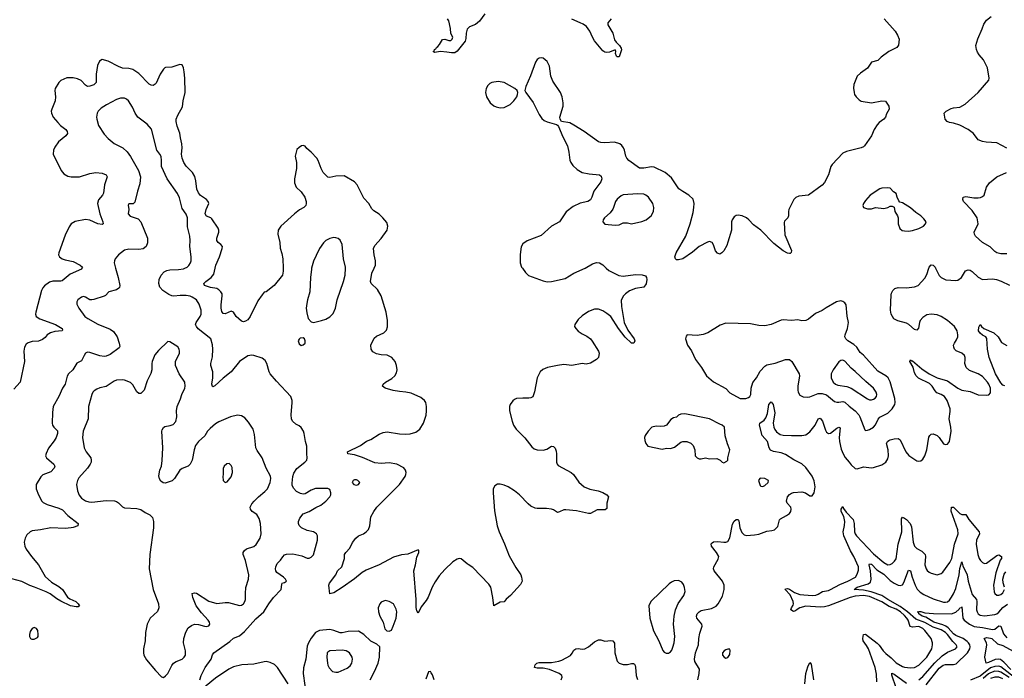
# Model space of a CAD drawing. Header units: inches. Extents: x 1771504 to 1971212, y 471788 to 643615.
# Tile 187 of 256: x 1825628 to 1835224, y 586003 to 592420. Entities that reach past the tile are written whole.
import ezdxf

# ---------------------------------------------------------------- set-up
doc = ezdxf.new("R2010")
doc.units = ezdxf.units.IN
doc.header["$MEASUREMENT"] = 0
for name, color, linetype in [('B8528', 7, 'Continuous'), ('B8529', 7, 'Continuous'), ('B8538', 7, 'Continuous'), ('B8539', 7, 'Continuous')]:
    doc.layers.add(name, color=color, linetype=linetype)

msp = doc.modelspace()

# ---------------------------------------------------------------- linework, layer by layer
at = {"layer": 'B8528', "color": 5}
for points, elevation in [([(1826562.8, 590000), (1826589.1, 589910), (1826603.7, 589830), (1826600.4, 589810), (1826595.3, 589804.7), (1826570, 589789.7), (1826498, 589770), (1826465.5, 589734.5), (1826452.5, 589727.5), (1826350, 589694), (1826330, 589689.6), (1826311.9, 589691.9), (1826270, 589718), (1826250, 589723.7), (1826230, 589718), (1826194.8, 589690), (1826184.9, 589670), (1826184.9, 589650), (1826204.9, 589610), (1826264, 589530), (1826290.6, 589510), (1826390, 589454), (1826510, 589405.3), (1826541.2, 589381.2), (1826578.3, 589330), (1826598.7, 589270), (1826603.4, 589236.6), (1826596.7, 589223.3), (1826510, 589158), (1826470, 589142.4), (1826450, 589139.9), (1826410, 589144.7), (1826310, 589177.3), (1826290, 589179.8), (1826270, 589169.6), (1826254.6, 589150), (1826230, 589095.1), (1826186, 589074), (1826146.7, 589010), (1826102, 588970), (1826091.3, 588948.7), (1826070.4, 588870), (1826045.5, 588830), (1826010, 588749.3), (1825954.4, 588650), (1825946.9, 588593.1), (1825943.1, 588490), (1825948.2, 588470), (1825960.5, 588450), (1825995.6, 588415.6), (1825996.4, 588390), (1825984.4, 588350), (1825964.4, 588315.6), (1825910, 588245.2), (1825885.4, 588194.6), (1825880.4, 588170), (1825890.4, 588150), (1825961.1, 588090), (1825968.9, 588070), (1825962.3, 588050), (1825930, 588016.1), (1825854.8, 587985.2), (1825832.3, 587967.7), (1825788.4, 587890), (1825787, 587850), (1825810.4, 587790), (1825844.4, 587730), (1825857.1, 587717.1), (1825895.3, 587695.3), (1826010, 587660.2), (1826044, 587644), (1826097.4, 587590), (1826196.3, 587510), (1826194.8, 587490), (1826150, 587471.5), (1826130, 587467.8), (1826070, 587463.1), (1825930, 587467.9), (1825830, 587449.8), (1825750, 587441), (1825728.7, 587431.3), (1825698.2, 587401.8), (1825681.3, 587370), (1825672.3, 587330), (1825677.2, 587290), (1825690, 587263.1), (1825741.5, 587190), (1825810, 587110.3), (1825876.3, 586996.3), (1825938.9, 586938.9), (1826010, 586896.9), (1826046, 586870), (1826094.9, 586794.9), (1826117.2, 586777.2), (1826176.3, 586750), (1826198.8, 586730), (1826211.6, 586708.4), (1826198.8, 586701.2), (1826178.8, 586701.2), (1826122.7, 586710), (1826030, 586755.6), (1825990, 586779.2), (1825926.2, 586826.2), (1825886.1, 586846.1), (1825772.5, 586892.5), (1825726.4, 586906.4), (1825650, 586945.3), (1825550, 586973.3)], 540), ([(1826234.9, 590000), (1826230.6, 589990), (1826119.4, 589940.6), (1826042.4, 589877.6), (1826030, 589872.6), (1825950, 589874), (1825918.5, 589861.5), (1825870, 589827), (1825852.9, 589807.1), (1825839.6, 589780.4), (1825784.9, 589570), (1825781.6, 589550), (1825787.7, 589530), (1825824.7, 589504.7), (1825977.1, 589450), (1826042.8, 589410), (1826043.6, 589396.4), (1826042, 589390), (1825970, 589382.6), (1825929.1, 589370.9), (1825896.3, 589350), (1825875.4, 589324.6), (1825850, 589303.6), (1825810, 589289.7), (1825750, 589283.6), (1825710, 589271.8), (1825690, 589258), (1825674.4, 589230), (1825666.7, 589190), (1825675.5, 589090), (1825633, 588890), (1825570, 588819.3)], 520), ([(1827384.2, 585990), (1827395.6, 586030), (1827434, 586110), (1827495.1, 586190), (1827508.3, 586231.7), (1827519.5, 586250), (1827676.6, 586363.4), (1827710, 586393), (1827770, 586416.3), (1827820, 586460), (1827930, 586583.1), (1828008.7, 586651.3), (1828056.4, 586730), (1828099.8, 586790), (1828176.4, 586870), (1828181.5, 586918.5), (1828186.6, 586930), (1828210, 586937.1), (1828229.3, 586950), (1828217.6, 586970), (1828197.6, 586990), (1828135.3, 587035.3), (1828125.1, 587050), (1828120.5, 587070), (1828123, 587090), (1828138.3, 587121.7), (1828170, 587154.8), (1828191.7, 587188.3), (1828210, 587206.8), (1828227.2, 587212.8), (1828290, 587214.9), (1828376.7, 587196.7), (1828430, 587173), (1828450, 587172.7), (1828470, 587183), (1828490, 587207.7), (1828531, 587349), (1828529.6, 587390), (1828519.5, 587410), (1828490, 587429.6), (1828430, 587444.2), (1828372.7, 587470), (1828351.7, 587491.7), (1828343.7, 587510), (1828343.7, 587530), (1828356.6, 587563.4), (1828390, 587606), (1828450, 587627.7), (1828512.5, 587667.5), (1828561.2, 587690), (1828610, 587727.7), (1828650, 587771), (1828659.5, 587790), (1828660.9, 587810), (1828650, 587842), (1828632.3, 587852.3), (1828511.2, 587851.2), (1828470, 587837.3), (1828410, 587799.8), (1828390, 587795.8), (1828363.2, 587803.2), (1828324.2, 587824.2), (1828294.7, 587854.7), (1828284.2, 587884.2), (1828283.3, 587903.3), (1828288.2, 587970), (1828298.3, 588001.7), (1828330, 588047.9), (1828407.6, 588110), (1828425.1, 588130), (1828429.6, 588150), (1828424.7, 588190), (1828426.2, 588266.2), (1828413.6, 588310), (1828399.6, 588390), (1828392.3, 588412.3), (1828370, 588446.6), (1828350, 588462.9), (1828318, 588478), (1828285.2, 588510), (1828276, 588530), (1828272.3, 588570), (1828283.7, 588690), (1828282.7, 588710), (1828270, 588748), (1828130, 588897.2), (1828070, 588969), (1828058, 588990), (1828038, 589070), (1828021.2, 589101.2), (1827990, 589123.7), (1827910, 589149.4), (1827890, 589153.2), (1827850, 589145.2), (1827770, 589089.4), (1827690.2, 588989.8), (1827610, 588928), (1827530, 588852), (1827510, 588843.7), (1827506, 588846), (1827502, 588870), (1827508.5, 588930), (1827508.5, 588988.5), (1827491.1, 589050), (1827489.6, 589070), (1827505.6, 589134.4), (1827509.7, 589210), (1827506.7, 589253.3), (1827490, 589311.3), (1827368.3, 589408.3), (1827349.6, 589430), (1827342.4, 589450), (1827347.8, 589470), (1827386.9, 589530), (1827394.8, 589550), (1827395.6, 589590), (1827376.4, 589650), (1827349.7, 589690), (1827310, 589717.1), (1827290, 589725), (1827250, 589731.5), (1827192.2, 589732.2), (1827130, 589725.8), (1827110, 589729), (1827081.6, 589741.6), (1827022.2, 589782.2), (1826993.9, 589813.9), (1826983.9, 589850), (1826988.7, 589890), (1827007.8, 589932.2), (1827037.3, 589962.7), (1827063.3, 589976.7), (1827090, 589983.8), (1827174, 589986), (1827225.7, 589994.3), (1827238, 590000)], 540), ([(1828194.1, 590000), (1828194.9, 589970), (1828188, 589930), (1828108.7, 589831.3), (1828031.3, 589770), (1828010, 589764), (1827990, 589739.3), (1827950, 589679.5), (1827872.4, 589530), (1827850, 589497.4), (1827830, 589481.4), (1827810, 589477.8), (1827790, 589483.9), (1827738.3, 589530), (1827710, 589569.2), (1827690, 589581.2), (1827630, 589555.1), (1827610, 589557.2), (1827598.3, 589578.3), (1827589.8, 589610), (1827590, 589642), (1827602.4, 589730), (1827599.6, 589750), (1827589.7, 589769.7), (1827569.7, 589789.7), (1827550, 589800.5), (1827488.7, 589810), (1827430, 589829.6), (1827420.9, 589850), (1827440.9, 589870), (1827492.5, 589907.5), (1827518.7, 589941.3), (1827532, 590000)], 520), ([(1828473.1, 590000), (1828470.3, 589990), (1828460.8, 589910), (1828455.8, 589770), (1828432, 589690), (1828425.9, 589654.1), (1828421.3, 589610), (1828424.7, 589564.7), (1828440.7, 589510), (1828470, 589476), (1828490.8, 589470.8), (1828570, 589488.4), (1828610, 589502.4), (1828650, 589523.8), (1828683, 589557), (1828705.6, 589610), (1828721.5, 589690), (1828784.8, 589870), (1828798.5, 589930), (1828801.6, 590000)], 540), ([(1830000, 587111.4), (1829990, 587118), (1829930, 587167.3), (1829910, 587169.6), (1829890, 587165.6), (1829850, 587138.7), (1829770, 587063.1), (1829717, 587003), (1829675.5, 586944.5), (1829648, 586892), (1829610, 586794.5), (1829590, 586761.3), (1829540.9, 586699.1), (1829510, 586638), (1829499.3, 586659.3), (1829492, 586692), (1829493, 586770), (1829469.7, 587050), (1829485.6, 587110), (1829496.9, 587183.1), (1829517.2, 587230), (1829518, 587250), (1829510, 587254), (1829410, 587212.3), (1829350, 587204.7), (1829270, 587185), (1829130, 587109), (1829003, 587057), (1828965.2, 587034.8), (1828890, 586971.8), (1828770, 586887.3), (1828690, 586837.2), (1828650, 586826), (1828640.7, 586910), (1828647, 586930), (1828709.3, 587010), (1828724, 587050), (1828766, 587090), (1828792.7, 587170), (1828793.2, 587210), (1828806, 587230), (1828843.7, 587270), (1828870, 587326), (1828902.7, 587370), (1828929, 587390), (1828977.2, 587410), (1829005.2, 587430), (1829026, 587454), (1829039.6, 587490), (1829050, 587578), (1829078, 587630), (1829109.7, 587670), (1829330, 587892), (1829383.1, 587970), (1829392.4, 587990), (1829395.1, 588010), (1829388.2, 588030), (1829370, 588052.6), (1829302.7, 588090), (1829230, 588103.1), (1829150, 588095.6), (1829090, 588102.6), (1828970, 588155.6), (1828890, 588182), (1828826, 588190), (1828821.2, 588210), (1828948.7, 588270), (1829006.8, 588313.2), (1829050, 588330.5), (1829130, 588381.3), (1829170, 588397.7), (1829210, 588404.9), (1829330, 588384.4), (1829390, 588383.2), (1829434.1, 588385.9), (1829490, 588401.1), (1829527.9, 588432.1), (1829564.4, 588490), (1829590, 588566), (1829593.7, 588610), (1829592.6, 588652.6), (1829584.5, 588690), (1829571.6, 588711.6), (1829538, 588738), (1829442.3, 588782.3), (1829392.7, 588792.7), (1829330, 588797.3), (1829268.2, 588808.2), (1829189.7, 588829.7), (1829164, 588850), (1829169, 588870), (1829194, 588890), (1829254.9, 588925.1), (1829282.7, 588950), (1829300.1, 588979.9), (1829306.6, 589010), (1829300.9, 589050), (1829287, 589090), (1829256, 589130), (1829210, 589150.9), (1829150, 589154.2), (1829104.9, 589164.9), (1829070, 589184), (1829052.1, 589210), (1829051, 589250), (1829081.4, 589318.6), (1829104.5, 589335.5), (1829178, 589370), (1829203.5, 589396.5), (1829211.3, 589428.7), (1829211.2, 589488.8), (1829198.9, 589570), (1829150.9, 589730), (1829114, 589790), (1829053, 589850), (1829048, 589870), (1829061.3, 589950), (1829082.4, 590000)], 520), ([(1829044.8, 585990), (1829087.1, 586070), (1829122, 586150), (1829133.6, 586210), (1829137.2, 586310), (1829110, 586337.2), (1829050, 586366.6), (1828981.2, 586430), (1828930, 586464), (1828830, 586458.3), (1828770, 586445.1), (1828750, 586447.4), (1828690, 586469.8), (1828650, 586478), (1828550, 586469.8), (1828511.8, 586450), (1828470, 586395.8), (1828441.8, 586350), (1828430, 586317.2), (1828416.5, 586190), (1828393.5, 586106.5), (1828391.3, 586050), (1828424.2, 585815.8)], 540), ([(1828244.5, 585950), (1828139.5, 586110), (1828110, 586137.3), (1828070, 586156.5), (1828030, 586166.5), (1828010, 586164.5), (1827910, 586140.7), (1827794, 586134), (1827710, 586115), (1827667.3, 586092.7), (1827536, 586004), (1827390, 585885.2)], 540), ([(1829666, 585990), (1829650, 586038), (1829638, 586058), (1829630, 586068), (1829612.7, 586067.3), (1829584.5, 585995.5)], 540)]:
    msp.add_lwpolyline(points, dxfattribs=dict(at, elevation=elevation))
for points, elevation in [([(1828390, 589322), (1828362, 589318), (1828350, 589308), (1828341, 589290), (1828350, 589262), (1828370, 589244.7), (1828390, 589251.3), (1828408.7, 589270), (1828408.7, 589290), (1828402, 589310)], 540), ([(1827070, 589285.2), (1826982, 589198), (1826945.9, 589154.1), (1826918.4, 589090), (1826914.9, 589070), (1826917, 589010), (1826906.6, 588973.4), (1826870, 588901.2), (1826839.3, 588810), (1826810, 588779.3), (1826790, 588779.3), (1826770, 588793.2), (1826730, 588862.7), (1826706.5, 588886.5), (1826650.7, 588909.3), (1826628.5, 588911.5), (1826572.5, 588907.5), (1826550, 588899.5), (1826470, 588847.6), (1826410, 588834), (1826378.3, 588821.7), (1826354.6, 588805.4), (1826341.6, 588790), (1826330, 588769), (1826298, 588650), (1826294.3, 588530), (1826247.7, 588410), (1826239.6, 588350), (1826255.3, 588250), (1826275.8, 588210), (1826320.4, 588150), (1826324.9, 588130), (1826323.1, 588110), (1826315.8, 588090), (1826288.5, 588050), (1826203.4, 587956.6), (1826190.4, 587930), (1826183, 587890), (1826190.4, 587830), (1826208.1, 587788.1), (1826230, 587759.3), (1826270, 587732.2), (1826302, 587722), (1826330, 587718.9), (1826470, 587735.2), (1826551.7, 587731.7), (1826570, 587726), (1826591.8, 587711.8), (1826630, 587673.4), (1826650, 587663), (1826770, 587658), (1826807.7, 587647.7), (1826850, 587618), (1826895.3, 587595.3), (1826921, 587570), (1826933.4, 587530), (1826932.4, 587470), (1826896.9, 587210), (1826888.9, 587070), (1826928.8, 586868.8), (1826979.1, 586730), (1826983, 586690), (1826970, 586654), (1826900.7, 586590), (1826870.5, 586530), (1826854.9, 586450), (1826850.3, 586369.7), (1826833.4, 586290), (1826833.4, 586250), (1826837.3, 586230), (1826863.4, 586183.4), (1826950, 586078.8), (1827010, 586018), (1827030, 586011), (1827050, 586026.8), (1827071.8, 586050), (1827110.9, 586129.1), (1827127.6, 586150), (1827152.2, 586167.8), (1827210, 586190.4), (1827231.3, 586210), (1827242.4, 586230), (1827244.2, 586270), (1827225.1, 586350), (1827227.1, 586390), (1827247.7, 586452.3), (1827270, 586494.9), (1827300.9, 586519.1), (1827330, 586530.3), (1827370, 586528.8), (1827430, 586510.4), (1827450, 586508.8), (1827470, 586515.5), (1827479.7, 586530), (1827478, 586550), (1827465.6, 586570), (1827400, 586640), (1827346.3, 586710), (1827315.1, 586790), (1827309.6, 586830.4), (1827330, 586834.9), (1827350, 586831.8), (1827470, 586755.9), (1827550, 586733.7), (1827630, 586742.9), (1827662, 586742), (1827770, 586713.7), (1827790, 586715.8), (1827810, 586728.5), (1827822, 586750), (1827828.3, 586771.7), (1827827.1, 586830), (1827832.1, 586887.9), (1827856.4, 586970), (1827861.5, 587010), (1827827.3, 587150), (1827805.7, 587210), (1827806.9, 587230), (1827818.7, 587250), (1827836.8, 587263.2), (1827910, 587286), (1827933.2, 587306.8), (1827970, 587367.3), (1827980.5, 587410), (1827975.8, 587510), (1827961.1, 587561.1), (1827939.3, 587599.3), (1827894.5, 587630), (1827876.2, 587650), (1827875.1, 587670), (1827890, 587702), (1827914, 587730), (1827953.6, 587770), (1828017.6, 587822.4), (1828042.4, 587850), (1828068.2, 587910), (1828076.3, 587950), (1828073.6, 587973.6), (1828029.7, 588049.7), (1827991.5, 588150), (1827942.2, 588222.2), (1827930, 588249.3), (1827917.4, 588377.4), (1827901.7, 588430), (1827858.6, 588498.6), (1827821, 588541), (1827790, 588562), (1827750, 588567.8), (1827682.8, 588550), (1827570, 588502.6), (1827537.2, 588482.8), (1827482.9, 588437.1), (1827459.6, 588410), (1827433.1, 588366.9), (1827370, 588310.9), (1827342, 588270), (1827328.2, 588230), (1827308.5, 588130), (1827290.4, 588090), (1827280.7, 588079.3), (1827270, 588069.6), (1827211.7, 588048.3), (1827187.2, 588032.8), (1827136.3, 587950), (1827112.3, 587927.7), (1827045.6, 587905.6), (1827026.3, 587906.3), (1827002.5, 587922.5), (1826990, 587948), (1826983.7, 587976.3), (1826992.7, 588030), (1827009.5, 588070.5), (1827014.9, 588125.1), (1827024.2, 588250), (1827014, 588410), (1827017.2, 588422.8), (1827030, 588446.8), (1827043.3, 588456.7), (1827094.2, 588465.8), (1827123.7, 588476.3), (1827150, 588504.7), (1827160.7, 588550), (1827155.8, 588610), (1827162.4, 588650), (1827194.1, 588725.9), (1827207, 588770), (1827238, 588830), (1827242, 588850), (1827237, 588890), (1827181.6, 588970), (1827146, 589050), (1827145.6, 589090), (1827184.5, 589170), (1827186.6, 589190), (1827182, 589210), (1827170, 589232), (1827090, 589282.7)], 560), ([(1827670, 588095.3), (1827646.4, 588093.6), (1827622, 588070), (1827611.1, 588048.9), (1827611, 587990), (1827606.8, 587970), (1827612, 587930), (1827630, 587912), (1827650, 587916), (1827690, 587966), (1827701.2, 588010), (1827698.6, 588058.6), (1827690, 588078)], 580), ([(1828890, 587937.2), (1828878, 587930), (1828866.8, 587910), (1828884.7, 587890), (1828910, 587886), (1828930, 587891.3), (1828944, 587910), (1828922, 587930), (1828910, 587936)], 540), ([(1829190, 586760.9), (1829150, 586746), (1829136.3, 586730), (1829123, 586690), (1829126, 586650), (1829138, 586610), (1829170.4, 586550.4), (1829185.5, 586485.5), (1829206.4, 586466.4), (1829230, 586461), (1829250, 586471.3), (1829266.6, 586510), (1829295.6, 586590), (1829304.5, 586650), (1829298.4, 586678.4), (1829269.4, 586729.4), (1829230, 586752.7)], 540), ([(1825770, 586499), (1825750, 586488), (1825730, 586458), (1825724.7, 586430), (1825724.7, 586410), (1825731.6, 586391.6), (1825745.4, 586385.4), (1825770, 586384.7), (1825800.4, 586399.6), (1825808, 586410), (1825808.7, 586430), (1825804, 586470), (1825793.2, 586490)], 560), ([(1828770, 586277), (1828650.3, 586269.7), (1828630, 586259.5), (1828624.2, 586250), (1828620.9, 586210), (1828628.9, 586150), (1828632.4, 586130), (1828644.4, 586104.4), (1828678, 586070), (1828710, 586061.6), (1828730, 586064.4), (1828818.9, 586101.1), (1828850, 586126.4), (1828865.4, 586150), (1828871.8, 586188.2), (1828867.8, 586210), (1828843.1, 586250), (1828810, 586271.4)], 560)]:
    msp.add_lwpolyline(points, close=True, dxfattribs=dict(at, elevation=elevation))
at = {"layer": 'B8529', "color": 5}
for points, elevation in [([(1830000, 592339.3), (1829990.4, 592329.6), (1829978, 592290), (1829976.1, 592236.1), (1829970.2, 592210), (1829890, 592113.2), (1829870, 592097.2), (1829836.5, 592096.5), (1829790, 592105.2), (1829730, 592109), (1829670, 592102), (1829658, 592110), (1829665.6, 592114.4), (1829669.4, 592130), (1829682.5, 592137.5), (1829690, 592150.6), (1829702, 592158), (1829720.2, 592179.8), (1829750, 592226), (1829770.5, 592230.5), (1829810, 592218.8), (1829830, 592218.8), (1829844, 592230), (1829848.7, 592250), (1829830, 592286), (1829826.6, 592333.4), (1829810, 592408.7), (1829797.2, 592430)], 480), ([(1827532, 590000), (1827538.8, 590030), (1827574.5, 590110), (1827602.4, 590190), (1827602.9, 590210), (1827587, 590230), (1827561.1, 590250), (1827548.2, 590270), (1827547.8, 590292.2), (1827567.3, 590350), (1827567.3, 590370), (1827561.1, 590390), (1827500.4, 590480.4), (1827489.7, 590489.7), (1827450, 590505.6), (1827436.9, 590530), (1827445.3, 590570), (1827469.6, 590630), (1827464.5, 590650), (1827448.3, 590668.3), (1827390, 590707.6), (1827370, 590732.3), (1827355.1, 590770), (1827345.6, 590850), (1827333.7, 590893.7), (1827310.6, 590930.6), (1827250, 590993.6), (1827227.1, 591030), (1827209.7, 591070), (1827204.7, 591110), (1827212.1, 591172.1), (1827209.5, 591210), (1827193.6, 591270), (1827190, 591315.3), (1827163, 591383), (1827151.8, 591430), (1827154, 591450), (1827169.6, 591490), (1827215.6, 591570), (1827221.6, 591630), (1827240.5, 591710), (1827237.6, 591850), (1827231.7, 591911.7), (1827225.2, 591950), (1827210, 591982), (1827190, 591984), (1827110, 591957), (1827050, 591954.5), (1827042.8, 591950), (1827030, 591939.3), (1826997.6, 591890), (1826957.6, 591802.4), (1826949, 591791), (1826930, 591778.7), (1826910, 591781.1), (1826890, 591792.8), (1826790, 591896.4), (1826730, 591933.5), (1826690, 591945.1), (1826630, 591947.4), (1826590, 591963.5), (1826490, 592017.3), (1826430, 592031.2), (1826404.6, 592015.4), (1826384.9, 591975.1), (1826373.8, 591890), (1826373.8, 591810), (1826350, 591784.8), (1826310, 591771.1), (1826290, 591769.7), (1826270, 591782.4), (1826227.7, 591827.7), (1826190, 591844.4), (1826150, 591853.7), (1826087.7, 591852.3), (1826030, 591829.5), (1826008.2, 591810), (1825974.4, 591750), (1825970.4, 591730), (1825976.5, 591670), (1825974, 591630), (1825941.3, 591550), (1825935.8, 591530), (1825937.6, 591510), (1825955.3, 591470), (1825998.2, 591418.2), (1826024.9, 591390), (1826076.4, 591350), (1826091.4, 591331.4), (1826092.2, 591310), (1826078.4, 591290), (1826005.3, 591230), (1825970, 591177), (1825957.7, 591150), (1825954.7, 591110), (1826032, 590950), (1826059, 590919), (1826097.4, 590897.4), (1826130, 590889), (1826210, 590889), (1826310, 590923.1), (1826370, 590933.1), (1826430, 590924.6), (1826470.7, 590910), (1826481.6, 590890), (1826453.7, 590810), (1826444.4, 590730), (1826434.9, 590710), (1826395.6, 590664.4), (1826385.7, 590630), (1826408.3, 590528.3), (1826438.4, 590450), (1826441, 590430), (1826430, 590424.5), (1826390, 590431.2), (1826310, 590466.9), (1826270, 590475.1), (1826170, 590454.2), (1826130, 590431), (1826110, 590402.4), (1826070, 590319.6), (1826008.8, 590150), (1826007, 590130), (1826016.4, 590110), (1826042, 590090), (1826070, 590079.7), (1826150, 590064), (1826216.3, 590030), (1826239.1, 590010), (1826234.9, 590000)], 520), ([(1827238, 590000), (1827259.3, 590010), (1827275.4, 590024.6), (1827291.8, 590050), (1827297.6, 590070), (1827299.6, 590110), (1827285.6, 590210), (1827289.7, 590270.3), (1827284.8, 590310), (1827262.3, 590402.3), (1827262.9, 590490), (1827250, 590524.2), (1827210, 590579.5), (1827184.1, 590684.1), (1827165.9, 590725.9), (1827064.8, 590870), (1827011, 590990), (1827011.3, 591050), (1827005.9, 591085.9), (1826994.2, 591110), (1826965.1, 591150), (1826912.8, 591352.8), (1826870, 591401.7), (1826780.5, 591470), (1826752.4, 591510), (1826728.4, 591568.4), (1826689.7, 591629.7), (1826670, 591647), (1826650, 591655.6), (1826610, 591655.6), (1826570, 591642.4), (1826473, 591590), (1826422.6, 591557.4), (1826393, 591530), (1826383.8, 591510), (1826376.4, 591470), (1826378.4, 591450), (1826394.9, 591390), (1826450, 591303.8), (1826490, 591263.1), (1826550, 591214.9), (1826632.3, 591172.3), (1826674.1, 591134.1), (1826708.2, 591088.2), (1826786.7, 590950), (1826805.3, 590890), (1826798.5, 590821.5), (1826775.3, 590750), (1826750, 590642), (1826732.4, 590627.6), (1826690, 590625.2), (1826685.5, 590614.5), (1826690.3, 590570.3), (1826684.9, 590530), (1826705.9, 590505.9), (1826781.7, 590481.7), (1826808.1, 590450), (1826871.9, 590291.9), (1826874.4, 590245.6), (1826860.4, 590210), (1826830, 590188), (1826790, 590182.3), (1826690, 590186), (1826650, 590175.1), (1826590.5, 590130), (1826559.1, 590090), (1826550.5, 590070), (1826548.2, 590050), (1826562.8, 590000)], 540), ([(1829082.4, 590000), (1829095.1, 590030), (1829094.7, 590070), (1829081.3, 590130), (1829075.6, 590190), (1829090, 590220.7), (1829151.8, 590290), (1829209.3, 590370), (1829217.2, 590410), (1829204.8, 590444.8), (1829166, 590490), (1829130, 590524.5), (1829078.2, 590558.2), (1829058.7, 590578.7), (1829029.8, 590629.8), (1828982.7, 590682.7), (1828917.6, 590810), (1828890, 590842), (1828790, 590899), (1828710, 590896.2), (1828650, 590882.7), (1828630, 590886.6), (1828584.5, 590930), (1828564.5, 590970), (1828536, 591050), (1828522.7, 591070), (1828470, 591129), (1828425.6, 591165.6), (1828410, 591188), (1828390, 591195.3), (1828374, 591190), (1828350, 591175.3), (1828330, 591155.3), (1828311.3, 591091.3), (1828326, 591030), (1828326, 591010), (1828324, 590970), (1828305.5, 590870), (1828306, 590830), (1828323, 590790), (1828370, 590742), (1828406, 590690), (1828419.3, 590650), (1828420.4, 590630), (1828414.9, 590610), (1828397.3, 590590), (1828353.3, 590566.7), (1828306.8, 590530), (1828172.8, 590407.2), (1828147.3, 590370), (1828142, 590330), (1828163, 590250), (1828166, 590194), (1828183.4, 590143.4), (1828191.7, 590090), (1828194.1, 590000)], 520), ([(1828801.6, 590000), (1828802, 590010), (1828782.3, 590090), (1828771.1, 590231.1), (1828751.3, 590271.3), (1828730, 590289.4), (1828710, 590296.2), (1828690, 590297.6), (1828650, 590289.6), (1828611.5, 590268.5), (1828590, 590247.3), (1828550.3, 590190), (1828516.4, 590123.6), (1828492.3, 590067.7), (1828473.1, 590000)], 540)]:
    msp.add_lwpolyline(points, dxfattribs=dict(at, elevation=elevation))
at = {"layer": 'B8538', "color": 5}
for points, elevation in [([(1831343.8, 590000), (1831370, 589976), (1831466.4, 589926.4), (1831510, 589921.6), (1831630, 589937.1), (1831693.7, 589933.7), (1831726, 589926), (1831738, 589910), (1831741, 589890), (1831733.7, 589846.3), (1831710, 589815.3), (1831630, 589802.7), (1831570, 589777.2), (1831531.3, 589750), (1831511.3, 589730), (1831491, 589689), (1831493.4, 589626.6), (1831518.9, 589470), (1831556, 589396), (1831618, 589310), (1831622, 589290), (1831614, 589270), (1831590, 589268), (1831530, 589326), (1831462.9, 589410), (1831390, 589527), (1831350, 589558.4), (1831310, 589584.5), (1831270, 589600.9), (1831230, 589600.9), (1831170, 589577), (1831110, 589534.5), (1831070, 589498), (1831037.3, 589450), (1831034.8, 589430), (1831046.8, 589410), (1831070, 589386.8), (1831110, 589358.8), (1831156.7, 589336.7), (1831190, 589310.8), (1831208.6, 589288.6), (1831267.3, 589190), (1831274.8, 589170), (1831270, 589129), (1831250, 589109.2), (1831190, 589073.2), (1831150, 589065.2), (1831110, 589069.2), (1831010, 589052.3), (1830930, 589059.5), (1830870, 589052), (1830772, 589030), (1830726.6, 589013.4), (1830700.7, 588990), (1830670.5, 588930), (1830645.9, 588794.1), (1830630, 588746.6), (1830610, 588735.6), (1830590, 588731.5), (1830530, 588734.3), (1830470, 588728), (1830450, 588719.6), (1830433.7, 588706.3), (1830408.2, 588671.8), (1830401.7, 588650), (1830402.7, 588610), (1830426, 588510), (1830441.1, 588470), (1830465.3, 588430), (1830550, 588346.9), (1830617.5, 588257.5), (1830640.7, 588240.7), (1830670, 588230.3), (1830730, 588224.9), (1830763.8, 588236.2), (1830810, 588264.9), (1830830, 588262.8), (1830845.8, 588245.8), (1830856.2, 588216.2), (1830860.3, 588190), (1830859.5, 588110), (1830864.4, 588090), (1830876.7, 588076.7), (1831001.3, 588010), (1831023.7, 587990), (1831075.6, 587915.6), (1831128.1, 587868.1), (1831184.6, 587844.6), (1831266, 587830), (1831310, 587813.2), (1831350.5, 587790), (1831367.7, 587770), (1831348.7, 587711.3), (1831350, 587658), (1831335.2, 587644.8), (1831256.8, 587643.2), (1831190, 587609.4), (1831170, 587609.6), (1831053.5, 587633.5), (1830950, 587644.7), (1830930, 587643.6), (1830890, 587623.7), (1830870, 587619.3), (1830830, 587644.5), (1830810, 587651.6), (1830762.8, 587657.2), (1830670, 587657), (1830650, 587662), (1830610, 587682), (1830582.3, 587702.3), (1830498, 587790), (1830450, 587829.6), (1830390, 587867.6), (1830350, 587885.1), (1830310, 587895.1), (1830284.9, 587895.1), (1830259.8, 587880.2), (1830242.8, 587850), (1830240.7, 587810), (1830254.6, 587634.6), (1830282.4, 587490), (1830300.4, 587430), (1830354.1, 587314.1), (1830397.2, 587197.2), (1830461.7, 587081.7), (1830510.8, 587010), (1830518.8, 586990), (1830524.7, 586950), (1830510, 586918), (1830410.5, 586809.5), (1830370, 586775.3), (1830350.7, 586749.3), (1830310, 586745.2), (1830250, 586708), (1830239.6, 586790), (1830218, 586890), (1830200.6, 586920.6), (1830043, 587083), (1830000, 587111.4)], 520), ([(1830526.5, 590000), (1830556.5, 589956.5), (1830588, 589928), (1830730, 589875.5), (1830770, 589866.4), (1830810, 589868.1), (1830942.7, 589897.3), (1831030, 589950.2), (1831137.9, 590000)], 520), ([(1832238.3, 585990), (1832251.2, 586050), (1832252.6, 586092.6), (1832208.5, 586168.5), (1832204.7, 586190), (1832215.4, 586250), (1832242.4, 586330), (1832246.3, 586390), (1832255.8, 586444.2), (1832279.3, 586510), (1832276, 586530), (1832226.3, 586590), (1832225.1, 586610), (1832231.3, 586630), (1832249, 586651), (1832270, 586663.1), (1832370, 586683.1), (1832414.1, 586705.9), (1832435.6, 586730), (1832476.6, 586803.4), (1832492.6, 586867.4), (1832492.6, 586910), (1832478.3, 586950), (1832394.5, 587050), (1832389.4, 587070), (1832392.7, 587090), (1832436.6, 587163.4), (1832440.7, 587190), (1832419.8, 587230), (1832371.1, 587290), (1832367.3, 587312.7), (1832375.2, 587324.8), (1832390, 587334.2), (1832430, 587336.1), (1832491.8, 587328.2), (1832511.1, 587328.9), (1832530, 587337.7), (1832549.2, 587370.8), (1832575.8, 587504.2), (1832590, 587533.4), (1832610, 587550.7), (1832630, 587550.7), (1832636.7, 587536.7), (1832646.2, 587470), (1832665.1, 587425.1), (1832690, 587402.6), (1832710, 587395.6), (1832790, 587399.6), (1832830, 587408.9), (1832910, 587436.9), (1832958, 587442), (1832982.7, 587450), (1833016.8, 587483.2), (1833033.2, 587546.8), (1833041.8, 587558.2), (1833101.6, 587590), (1833129.6, 587610), (1833144.2, 587630), (1833147.6, 587650), (1833142.9, 587670), (1833108.5, 587708.5), (1833102.6, 587730), (1833112.1, 587770), (1833130, 587794), (1833150, 587807.2), (1833167.8, 587812.2), (1833250, 587821.2), (1833284.9, 587810), (1833330, 587782), (1833350, 587782.4), (1833370, 587810.8), (1833379.4, 587870), (1833370, 587927.3), (1833350, 587974), (1833290, 588057), (1833250, 588091.4), (1833171.6, 588131.6), (1833090, 588183.1), (1833050, 588198.7), (1832973.3, 588213.3), (1832945.1, 588225.1), (1832930.7, 588250), (1832917.3, 588310), (1832864.8, 588370), (1832836.3, 588470), (1832840.5, 588490), (1832882.7, 588517.3), (1832899.1, 588540.9), (1832916, 588584), (1832929, 588670), (1832950, 588698), (1832970, 588670.8), (1832987.6, 588590), (1832970.9, 588490), (1832976.6, 588450), (1832986.7, 588426.7), (1833003.9, 588403.9), (1833038.7, 588378.7), (1833070, 588371.6), (1833150, 588368.4), (1833250.7, 588369.3), (1833290, 588376.9), (1833330, 588405.2), (1833379.8, 588470), (1833410, 588530.4), (1833430, 588537), (1833452.9, 588510), (1833479.8, 588419.8), (1833490, 588403.1), (1833510, 588388.8), (1833530, 588391.7), (1833590, 588440.7), (1833610, 588451.3), (1833625.2, 588445.2), (1833614.3, 588350), (1833618.1, 588310), (1833634.9, 588234.9), (1833651.9, 588191.9), (1833674.2, 588154.2), (1833712.2, 588110), (1833730, 588082), (1833770, 588047.3), (1833790, 588044), (1833850, 588062.6), (1833930, 588054.9), (1833950, 588056.9), (1834030, 588081.7), (1834070, 588108.5), (1834090, 588140.7), (1834094.8, 588170), (1834091.2, 588230), (1834077.2, 588290), (1834085.7, 588310), (1834099.1, 588320.9), (1834110, 588327.4), (1834150, 588336.4), (1834190, 588339.1), (1834210, 588327.3), (1834263.6, 588210), (1834292.8, 588172.8), (1834370, 588123.1), (1834390, 588118.4), (1834410, 588123.8), (1834430, 588139.3), (1834450, 588170.7), (1834468.5, 588230), (1834488.5, 588351.5), (1834497, 588370), (1834510, 588383), (1834530, 588386.4), (1834570, 588368.2), (1834589, 588349), (1834630, 588288.7), (1834650, 588281.3), (1834670, 588284.4), (1834689.6, 588310), (1834706, 588410), (1834703.7, 588450), (1834685.6, 588530), (1834696.4, 588603.6), (1834695.1, 588630), (1834668, 588710), (1834640.3, 588750), (1834610, 588769), (1834565.9, 588785.9), (1834550, 588803), (1834521.1, 588850), (1834494.8, 588874.8), (1834388.7, 588928.7), (1834364.5, 588950), (1834350, 588979), (1834334.2, 589034.2), (1834304.5, 589090), (1834310, 589104.7), (1834318, 589098), (1834330, 589096.4), (1834419.1, 589019.1), (1834490, 588971), (1834570, 588930.1), (1834670, 588903.2), (1834770, 588829.5), (1834810, 588810.7), (1834890, 588796.1), (1834970, 588764.5), (1835050, 588760.7), (1835073.2, 588766.8), (1835090, 588785.5), (1835089.9, 588830), (1835073, 588870), (1835059.3, 588890), (1835010, 588944), (1834970, 588970.4), (1834883.1, 589003.1), (1834850.5, 589030.5), (1834837.8, 589070), (1834843.4, 589110), (1834842.6, 589130), (1834835, 589150), (1834811, 589170), (1834754.8, 589194.8), (1834739.3, 589210), (1834730.8, 589230), (1834729.8, 589250), (1834736.8, 589270), (1834758.4, 589301.6), (1834769.9, 589330), (1834771.5, 589350), (1834763.6, 589390), (1834739.2, 589430), (1834670.5, 589490), (1834610, 589527.7), (1834570, 589543.5), (1834510, 589551.9), (1834470, 589544), (1834430, 589517.3), (1834405.2, 589490), (1834396.4, 589470), (1834386.5, 589413.5), (1834370, 589394.3), (1834350, 589401), (1834294.8, 589450), (1834270, 589464), (1834185.1, 589485.1), (1834147.2, 589507.2), (1834121.5, 589550), (1834113.5, 589590), (1834120.1, 589739.9), (1834123.5, 589756.5), (1834138, 589782), (1834158.4, 589801.6), (1834187.7, 589812.3), (1834270, 589806.5), (1834350, 589817.4), (1834382.7, 589830), (1834450, 589900.7), (1834470, 589937.3), (1834488.2, 590000)], 520), ([(1834554.2, 590000), (1834590, 589926.4), (1834610, 589907.8), (1834652.8, 589887.2), (1834750, 589879.3), (1834770, 589883), (1834805.1, 589910), (1834847, 589973), (1834870, 589983.6), (1834890, 589979.1), (1834910, 589966.9), (1834970, 589913.1), (1835010, 589890.3), (1835110, 589896.5), (1835149, 589889), (1835192.5, 589872.5), (1835272.9, 589832.9)], 520), ([(1835230, 588851.9), (1835210, 588859.9), (1835190, 588881.3), (1835137.5, 588970), (1835076.6, 589130), (1835061.1, 589210), (1835055, 589315), (1835044, 589330), (1835010, 589348.2), (1834990, 589365.3), (1834972.6, 589390), (1834975.6, 589424.4), (1834989, 589450), (1835000.5, 589430), (1835023.8, 589410), (1835122.2, 589370), (1835163.2, 589330), (1835194.8, 589274.8), (1835250, 589247.4)], 480), ([(1833979.8, 585970), (1833977.1, 586042.9), (1833963.7, 586110), (1833899.2, 586290), (1833882.2, 586322.2), (1833846.9, 586370), (1833843.4, 586390), (1833850, 586430.5), (1833870, 586434), (1833984.5, 586344.5), (1834004.8, 586324.8), (1834042.6, 586270), (1834070, 586243.5), (1834121.8, 586201.8), (1834170, 586154.2), (1834230, 586118.5), (1834250, 586111.8), (1834310, 586104.5), (1834350, 586107.5), (1834390, 586131.1), (1834470, 586210.2), (1834515.9, 586290), (1834524.1, 586330), (1834522.8, 586350), (1834510.8, 586390), (1834449.8, 586470), (1834429.8, 586490), (1834390, 586507), (1834330, 586501.1), (1834306.8, 586506.8), (1834285.7, 586570), (1834272.7, 586590), (1834250, 586616.8), (1834212.2, 586650), (1834170, 586676.4), (1834103.2, 586703.2), (1834030, 586747.7), (1833910, 586801.5), (1833850.1, 586809.9), (1833770, 586803.5), (1833722.7, 586790), (1833510.6, 586709.4), (1833470, 586699.7), (1833430, 586695.1), (1833290, 586707.2), (1833230.6, 586689.4), (1833204.8, 586675.2), (1833190, 586661.1), (1833170, 586653.7), (1833144.4, 586670), (1833148.4, 586690), (1833164.7, 586715.3), (1833168.2, 586730), (1833164.5, 586750), (1833135.3, 586815.3), (1833087.7, 586870), (1833090, 586876.3), (1833110, 586878.9), (1833130, 586871.8), (1833179.8, 586839.8), (1833230, 586820.1), (1833350, 586811.2), (1833385.3, 586814.7), (1833410, 586823.7), (1833451.1, 586848.9), (1833510, 586859.5), (1833530, 586867.5), (1833622.3, 586917.7), (1833700.4, 586950), (1833772.1, 586990), (1833790, 587016.4), (1833804.1, 587055.9), (1833802.2, 587090), (1833758.8, 587190), (1833725.8, 587245.8), (1833659.3, 587390), (1833654.6, 587430), (1833667.1, 587492.9), (1833668.2, 587530), (1833658.2, 587578.2), (1833632.3, 587630), (1833634.7, 587650), (1833650, 587677.3), (1833656.5, 587656.5), (1833681.2, 587621.2), (1833751.8, 587550), (1833761.9, 587510), (1833763.4, 587430), (1833770.1, 587410), (1833783.6, 587390), (1833950, 587216.3), (1834050, 587131.1), (1834090, 587110.2), (1834110, 587111.6), (1834130, 587121.1), (1834155.2, 587144.8), (1834170, 587168.2), (1834190.8, 587310), (1834224.4, 587430), (1834222, 587558), (1834230, 587571.7), (1834250, 587564.7), (1834270, 587550.2), (1834305.8, 587510), (1834319.7, 587479.7), (1834336.8, 587330), (1834348.2, 587290), (1834370, 587267.9), (1834421.2, 587241.2), (1834452.4, 587210), (1834456.5, 587190), (1834447.9, 587110), (1834461.1, 587070), (1834472.5, 587052.5), (1834490, 587037.6), (1834510, 587026.7), (1834570, 587010.6), (1834610, 587024.9), (1834623.3, 587036.7), (1834694, 587130), (1834711.2, 587170), (1834737.9, 587310), (1834772.7, 587410), (1834769.3, 587450), (1834707.2, 587632.8), (1834709, 587671), (1834730, 587670.2), (1834790, 587607.9), (1834810, 587599.1), (1834850, 587599.3), (1834877.4, 587550), (1834978.9, 587430), (1834981.7, 587410), (1834951.3, 587350), (1834950.2, 587310), (1834965.6, 587210), (1834979.6, 587170), (1834992, 587150), (1835010, 587132), (1835030, 587123.1), (1835050, 587126.3), (1835150, 587199.5), (1835170, 587205.5), (1835196.3, 587190), (1835195.5, 587170), (1835184.9, 587155.1), (1835142.2, 587030), (1835117.6, 586910), (1835124.8, 586844.8), (1835130.6, 586830), (1835150, 586814.9), (1835170, 586814.4), (1835190, 586821.3), (1835210, 586837.1), (1835217.3, 586850), (1835224.4, 586870)], 480), ([(1834389.8, 585990), (1834430, 586022.1), (1834547.1, 586152.9), (1834618.8, 586221.2), (1834670, 586256.6), (1834747.3, 586290), (1834763.1, 586310), (1834755.9, 586330), (1834722.2, 586362.2), (1834671, 586430), (1834650, 586450.6), (1834610, 586474.2), (1834530, 586501.2), (1834450, 586546), (1834360.6, 586580.6), (1834281.1, 586650), (1834210, 586701.9), (1834087.4, 586770), (1834029.1, 586809.1), (1833925.9, 586845.9), (1833850, 586861.2), (1833759.5, 586870), (1833791.2, 586890), (1833896.4, 586923.6), (1833918.8, 586941.2), (1833925.3, 586970), (1833920.8, 587050), (1833907.4, 587110), (1833910, 587117.3), (1833923.3, 587116.7), (1833930, 587115.6), (1833981.7, 587061.7), (1834050, 587016.6), (1834110, 586956.6), (1834149.1, 586930), (1834190.7, 586909.3), (1834210, 586906), (1834230, 586912.7), (1834243.6, 586936.4), (1834290, 587057.3), (1834310, 587050.4), (1834326.3, 586990), (1834355.5, 586910), (1834373.4, 586873.4), (1834402.7, 586842.7), (1834439.3, 586819.3), (1834530, 586776.3), (1834630, 586745.8), (1834650, 586743.8), (1834670, 586748.3), (1834690, 586765.3), (1834710, 586793.1), (1834730, 586827.4), (1834750, 586876.9), (1834782.7, 587010), (1834790, 587074), (1834810, 587138.8), (1834819.1, 587099.1), (1834862, 587010), (1834870.8, 586950), (1834910, 586819.3), (1834952.6, 586770), (1834956, 586750), (1834954.3, 586670), (1834958, 586650), (1834970, 586630.4), (1834990, 586617.3), (1835030, 586612.4), (1835130, 586625.2), (1835150, 586632.5), (1835170, 586647.1), (1835208.3, 586691.7), (1835253.5, 586726.5)], 460), ([(1835224.8, 586890), (1835212.4, 586932.4), (1835210.7, 586970), (1835222.2, 587017.8), (1835238.8, 587041.2)], 480), ([(1834460.9, 585939.1), (1834590, 586102.7), (1834629, 586131), (1834650, 586137.5), (1834730, 586136.6), (1834754.5, 586145.5), (1834866, 586250), (1834887.5, 586290), (1834890.3, 586310), (1834886.4, 586330), (1834875, 586350), (1834862, 586362), (1834821.9, 586390), (1834750, 586419.8), (1834730, 586435.4), (1834675.5, 586495.5), (1834652.7, 586512.7), (1834625.1, 586525.1), (1834538, 586550), (1834458.5, 586598.5), (1834423.9, 586610), (1834391.2, 586630), (1834386.1, 586646.1), (1834378, 586650), (1834390, 586654.9), (1834410, 586654), (1834450, 586640.2), (1834533.4, 586633.4), (1834710, 586630.1), (1834751.6, 586648.4), (1834782.6, 586677.4), (1834790, 586690.2), (1834806.5, 586693.5), (1834810, 586701), (1834818.9, 586590), (1834831.3, 586570), (1834884.8, 586530), (1834930, 586507.3), (1835010, 586498.5), (1835110, 586477.6), (1835130, 586482.5), (1835170, 586513), (1835190, 586512.2), (1835216.7, 586436.7), (1835250, 586398.4)], 440), ([(1830904, 585990), (1830913.9, 586013.9), (1830911.5, 586030), (1830884.2, 586050), (1830790, 586089.2), (1830730, 586103.4), (1830670, 586100.7), (1830645.7, 586110), (1830650, 586134.3), (1830668.8, 586151.2), (1830690, 586158.2), (1830810, 586156.1), (1830881.2, 586170), (1830910, 586180.7), (1830994.3, 586225.7), (1831013.2, 586246.8), (1831030, 586277.1), (1831048.7, 586291.3), (1831070, 586293.1), (1831110, 586287), (1831134, 586290), (1831170, 586308.4), (1831230, 586357.6), (1831270, 586378.4), (1831290, 586378), (1831330, 586364.4), (1831390, 586370.4), (1831408.2, 586368.2), (1831424.7, 586344.7), (1831428.2, 586250), (1831450.6, 586170), (1831470.3, 586150.3), (1831510, 586138.4), (1831550, 586138.4), (1831590, 586147.7), (1831610, 586146.8), (1831619.9, 586139.9), (1831627.7, 586127.7), (1831630.5, 586110.5), (1831635.5, 586030), (1831650, 585991.3)], 520), ([(1835286.2, 586090), (1835219, 586159), (1835185.1, 586185.1), (1835170, 586189.4), (1835134.5, 586185.5), (1835070, 586155.8), (1835046, 586150), (1835033.2, 586210), (1835053.6, 586330), (1835051.6, 586350), (1835027.8, 586392.2), (1835050, 586399.5), (1835090, 586395.3), (1835101.1, 586390), (1835158.7, 586338.7), (1835210, 586321.3), (1835310, 586269.2)], 420), ([(1833280.5, 585950), (1833289.1, 586050), (1833310, 586114.8), (1833330, 586156), (1833342, 586142), (1833365, 585990)], 480), ([(1834168.4, 585910), (1834126.4, 586033.6), (1834126.2, 586053.8), (1834150, 586044.7), (1834270, 585957.5)], 460), ([(1835352.6, 585990), (1835190, 586115.3), (1835170, 586120.9), (1835130, 586119.1), (1835090, 586104.1), (1834990, 586023.8), (1834894.4, 585985.6)], 440), ([(1835269.9, 586010), (1835190, 586064), (1835170, 586070.2), (1835130, 586071.4), (1835090, 586058.2), (1835070, 586045.6), (1835017.4, 586002.6)], 460), ([(1835210, 585997.9), (1835170, 586014.9), (1835130, 586015.7), (1835090, 586002.1)], 480)]:
    msp.add_lwpolyline(points, dxfattribs=dict(at, elevation=elevation))
for points, elevation in [([(1833630, 589679.5), (1833588.8, 589671.2), (1833487.1, 589612.9), (1833450, 589586.6), (1833382.8, 589557.2), (1833316, 589504), (1833290, 589489.6), (1833250, 589486), (1833210, 589497.2), (1833150, 589489.2), (1833070, 589497.2), (1833050, 589492.7), (1832951.3, 589450), (1832890, 589438.7), (1832830, 589440.5), (1832750, 589456.2), (1832510, 589462.6), (1832455.4, 589444.6), (1832334.8, 589370), (1832290, 589351.8), (1832230, 589342.7), (1832131.6, 589348.4), (1832122, 589338), (1832118, 589310), (1832136, 589250), (1832174.4, 589194.4), (1832214.9, 589110), (1832274, 589030), (1832322.8, 588950), (1832390, 588890.7), (1832508.2, 588828.2), (1832550, 588784), (1832648.1, 588728.1), (1832706, 588730), (1832730, 588738.8), (1832744, 588750), (1832752.7, 588770), (1832757.2, 588830), (1832774.5, 588885.5), (1832809.5, 588930.5), (1832844.4, 588995.6), (1832890, 589045.5), (1832910, 589057.1), (1832990, 589072.7), (1833090, 589108.5), (1833130, 589110.5), (1833154, 589090), (1833224.4, 588970), (1833226.7, 588950), (1833210.4, 588850), (1833210.3, 588810.3), (1833215.3, 588790), (1833230, 588763), (1833264.9, 588744.9), (1833310, 588742.3), (1833330, 588746.5), (1833410, 588779.7), (1833450, 588779), (1833490, 588764.3), (1833570, 588701), (1833590, 588694.8), (1833610, 588694.8), (1833650, 588701.1), (1833670, 588694.2), (1833713.3, 588653.3), (1833770, 588609.1), (1833804.5, 588570), (1833816, 588550), (1833863, 588423), (1833870, 588418.8), (1833890, 588420.5), (1833910, 588428.4), (1833950, 588450.4), (1833967.7, 588472.3), (1833993.3, 588526.7), (1834011.5, 588548.5), (1834090, 588587.9), (1834132.1, 588627.9), (1834155.6, 588670), (1834159.8, 588690), (1834156.1, 588730), (1834112.1, 588892.1), (1834092.2, 588932.2), (1834070.6, 588950.6), (1833990, 588997.4), (1833850, 589151.2), (1833818.8, 589178.8), (1833788, 589230), (1833756.3, 589256.3), (1833698, 589290), (1833678, 589310), (1833669.4, 589330), (1833672, 589350), (1833695.1, 589410), (1833704.7, 589470), (1833693.1, 589533.1), (1833682.4, 589642.4), (1833670, 589660.9), (1833650, 589674.5)], 540), ([(1833650, 589102.8), (1833630, 589100.3), (1833610, 589085.6), (1833554.7, 589010), (1833536.9, 588970), (1833537.8, 588930), (1833556.5, 588890), (1833578.9, 588870), (1833600.3, 588860.3), (1833690, 588845.2), (1833730.9, 588830.9), (1833890, 588726), (1833910, 588718), (1833930, 588716.5), (1833950, 588722.6), (1833966.1, 588733.9), (1833978, 588750), (1833981.1, 588770), (1833975.6, 588790), (1833949.7, 588830), (1833874.1, 588894.1), (1833771.8, 588991.8), (1833730, 589024.8), (1833670, 589092.8)], 560), ([(1832110, 588579.3), (1832070, 588575.3), (1832050, 588568.7), (1832030, 588549), (1831999.8, 588540.2), (1831974.4, 588525.6), (1831930.5, 588469.5), (1831910, 588459), (1831870, 588456), (1831830, 588459.3), (1831790, 588449), (1831751.3, 588410), (1831724.7, 588370), (1831718, 588350), (1831719.6, 588319.6), (1831731.3, 588290), (1831750, 588266), (1831890, 588236), (1831930, 588244.7), (1831970, 588242.8), (1832010, 588256), (1832070, 588302.8), (1832090, 588310.7), (1832130.5, 588310.5), (1832170, 588294.8), (1832190, 588271.3), (1832206.8, 588230), (1832211.3, 588170), (1832232, 588150), (1832250, 588141), (1832270, 588141), (1832310, 588150.8), (1832350, 588142.8), (1832423.6, 588143.6), (1832454, 588130), (1832474, 588110), (1832490, 588102), (1832520.4, 588119.6), (1832528, 588130), (1832528.7, 588150), (1832549, 588230), (1832526.3, 588286.3), (1832504.8, 588364.8), (1832497.2, 588450), (1832475.3, 588470), (1832450, 588478.7), (1832350, 588530.9)], 540), ([(1832850, 587954), (1832842, 587950), (1832826.8, 587930), (1832843, 587883), (1832850, 587876), (1832870, 587871), (1832890, 587880.7), (1832922.7, 587910), (1832924, 587930), (1832890, 587949.2)], 540), ([(1832050, 586956.3), (1832005.4, 586954.6), (1831978.7, 586941.3), (1831956.9, 586923.1), (1831779.1, 586750), (1831760.5, 586710), (1831768.7, 586590), (1831805.1, 586465.1), (1831855.6, 586370), (1831894.6, 586274.6), (1831910, 586257), (1831927.3, 586247.3), (1831950, 586248.9), (1831970, 586262), (1831982.2, 586277.8), (1831994.7, 586305.3), (1832005.3, 586350), (1832011.7, 586410), (1832001, 586530), (1832005.8, 586610), (1832018.7, 586670), (1832046.6, 586733.4), (1832101.4, 586810), (1832111.9, 586850), (1832107.7, 586887.7), (1832097.8, 586917.8), (1832080.1, 586940.1)], 540), ([(1832530, 586288.7), (1832510, 586282), (1832492, 586270), (1832478, 586250), (1832478, 586230), (1832492, 586210), (1832510, 586201), (1832530, 586204.7), (1832550, 586234), (1832552.7, 586272.7), (1832548, 586288)], 520)]:
    msp.add_lwpolyline(points, close=True, dxfattribs=dict(at, elevation=elevation))
at = {"layer": 'B8539', "color": 5}
for points, elevation in [([(1830162.2, 592477.8), (1830110, 592404.7), (1830070, 592373.6), (1830010.4, 592349.6), (1830000, 592339.3)], 480), ([(1834051.3, 592430), (1834158.8, 592310), (1834182.8, 592270), (1834198.8, 592230), (1834191.1, 592171.1), (1834176, 592150), (1834098.8, 592110), (1834023.8, 592056.2), (1833990, 592023.7), (1833930, 592005.2), (1833890.3, 591949.7), (1833820.9, 591899.1), (1833790.8, 591870), (1833756.3, 591790), (1833753.7, 591753.7), (1833759.1, 591710), (1833764.9, 591690), (1833778.8, 591670), (1833810, 591638.8), (1833830, 591627.7), (1833930, 591610.6), (1834030, 591630.6), (1834066.4, 591626.4), (1834098, 591578), (1834102.8, 591550), (1834077.1, 591502.9), (1834064.9, 591470), (1834048.6, 591451.4), (1834002.6, 591417.4), (1833984.3, 591395.7), (1833956.5, 591350), (1833928.7, 591290), (1833860.5, 591190), (1833850, 591180.7), (1833827.2, 591172.8), (1833684.6, 591135.4), (1833650, 591119.8), (1833544.6, 591010), (1833534.3, 590990), (1833510, 590909.4), (1833470, 590835.1), (1833450, 590809.6), (1833316, 590710), (1833220.2, 590699.8), (1833192.8, 590687.2), (1833172.1, 590667.9), (1833123, 590570), (1833119.1, 590550), (1833120.7, 590510), (1833114, 590490), (1833083, 590457), (1833076.8, 590443.2), (1833084, 590324), (1833150.6, 590170), (1833146.8, 590153.2), (1833136.3, 590143.7), (1833130, 590141.2), (1833110, 590147), (1833070, 590169.7), (1832978.9, 590238.9), (1832851.5, 590370), (1832780.9, 590420.9), (1832734.5, 590470), (1832710, 590489.4), (1832670, 590509.4), (1832630, 590515.1), (1832610, 590512.3), (1832590, 590499.5), (1832570.4, 590470), (1832565.5, 590450), (1832563.6, 590370), (1832530, 590254), (1832518.2, 590221.8), (1832490, 590169), (1832470, 590149), (1832450, 590135.3), (1832430, 590144), (1832410, 590168.7), (1832390, 590228), (1832375.3, 590250), (1832350, 590259), (1832330, 590254), (1832250, 590212), (1832185.5, 590154.5), (1832091.3, 590090), (1832050, 590079.3), (1832030, 590081.2), (1832019, 590090), (1832013.2, 590110), (1832024.5, 590150), (1832118.4, 590310), (1832161.3, 590430), (1832190, 590541), (1832198, 590590), (1832200.8, 590630), (1832190, 590671.5), (1832150, 590711.8), (1832090, 590745.1), (1832052.5, 590772.5), (1831979.4, 590879.4), (1831919.3, 590930), (1831810, 590985.1), (1831786.2, 590986.2), (1831710, 590972.6), (1831670, 590974.7), (1831564.5, 591050), (1831545.6, 591070), (1831536.2, 591090), (1831522.9, 591150), (1831512.7, 591172.7), (1831495.6, 591195.6), (1831477.2, 591210), (1831425.6, 591225.6), (1831330, 591220.4), (1831290, 591223.5), (1831270, 591229.7), (1831130, 591331.2), (1831030, 591393.6), (1830990, 591414.5), (1830908.7, 591428.7), (1830895.3, 591450), (1830893.2, 591470), (1830923.3, 591576.7), (1830925.1, 591610), (1830916.3, 591670), (1830898, 591710), (1830822.2, 591822.2), (1830804, 591870), (1830790, 591968.7), (1830770, 592012.7), (1830730, 592046), (1830710, 592049.2), (1830690, 592045.2), (1830670, 592033.2), (1830654.2, 592005.8), (1830607.6, 591872.4), (1830560.7, 591770), (1830551, 591730), (1830561, 591710), (1830633, 591613), (1830690, 591496), (1830717.5, 591457.5), (1830739.1, 591439.1), (1830770, 591424), (1830859.6, 591399.6), (1830870, 591394), (1830879.8, 591379.8), (1830920.6, 591280.6), (1830965.7, 591190), (1830981.1, 591130), (1830990.3, 591050.3), (1830998, 591030), (1831019, 590999), (1831061.4, 590961.4), (1831110, 590932.7), (1831177.3, 590917.3), (1831278, 590910), (1831295.3, 590895.3), (1831300.4, 590870), (1831290, 590839.3), (1831223.1, 590750), (1831203.1, 590690), (1831190, 590664.5), (1831164.7, 590650), (1831090, 590634), (1831021.3, 590598.7), (1830952.5, 590547.5), (1830890.2, 590449.8), (1830810, 590408.5), (1830710, 590316.1), (1830574.9, 590265.1), (1830530, 590238), (1830513.8, 590206.2), (1830506.4, 590133.6), (1830506, 590050), (1830519.5, 590010), (1830526.5, 590000)], 520), ([(1831391, 592430), (1831361, 592390), (1831361, 592370), (1831407.7, 592290), (1831423.8, 592223.8), (1831440.4, 592200.4), (1831473.4, 592170), (1831490, 592142), (1831492.5, 592127.5), (1831470, 592058), (1831450, 592058), (1831444.7, 592064.7), (1831435.3, 592090), (1831438, 592110), (1831430, 592126), (1831376.3, 592103.7), (1831350, 592099.3), (1831330, 592102.7), (1831310, 592116), (1831230, 592216), (1831209.8, 592249.8), (1831184, 592310), (1831152.6, 592352.6), (1831118.1, 592378.1), (1831091.4, 592391.4), (1831010, 592424.8)], 480), ([(1835249.4, 591170), (1835150, 591220.4), (1835046.2, 591226.2), (1835012.7, 591232.7), (1834970, 591249.7), (1834925.1, 591310), (1834873, 591350), (1834790, 591394.1), (1834730, 591413.5), (1834690, 591417.3), (1834667, 591427), (1834648.4, 591450), (1834638, 591510), (1834656, 591530), (1834706.3, 591553.7), (1834730, 591562.8), (1834790, 591569), (1834841.5, 591598.5), (1834969.7, 591710.3), (1835073.2, 591830), (1835076, 591850), (1835058.4, 591950), (1835022, 592030), (1834978.8, 592078.8), (1834963.4, 592103.4), (1834952, 592130), (1834947.6, 592170), (1834964.9, 592235.1), (1835007.3, 592330), (1835023.2, 592376.8), (1835050, 592416.4), (1835094.5, 592450)], 520), ([(1835250, 590138.3), (1835190, 590138), (1835150, 590147.6), (1835130, 590162), (1835086.5, 590206.5), (1835010, 590251.1), (1834942.4, 590310), (1834933.3, 590330), (1834931.6, 590350), (1834967.8, 590430), (1834959.8, 590490), (1834910, 590561), (1834827.6, 590650), (1834819.5, 590670), (1834822.7, 590690), (1834850, 590699.3), (1834925.5, 590685.5), (1834970, 590683.1), (1834993.3, 590686.7), (1835010, 590696.3), (1835026, 590710), (1835049.6, 590790), (1835078.4, 590830), (1835150.8, 590889.2), (1835244.5, 590930)], 520), ([(1831137.9, 590000), (1831139.3, 590000.7), (1831210, 590042.4), (1831250, 590055.5), (1831278, 590050), (1831310.5, 590030.5), (1831343.8, 590000)], 520), ([(1834488.2, 590000), (1834490.8, 590009.2), (1834510, 590030.4), (1834530, 590027.4), (1834550, 590008.7), (1834554.2, 590000)], 520)]:
    msp.add_lwpolyline(points, dxfattribs=dict(at, elevation=elevation))
for points, elevation in [([(1830290, 591818.9), (1830230, 591809.6), (1830210, 591798.4), (1830190, 591779.5), (1830172.4, 591750), (1830166.7, 591710), (1830176, 591670), (1830211.4, 591610), (1830250, 591580.2), (1830270, 591571), (1830310, 591562.6), (1830350, 591565.8), (1830406.3, 591593.7), (1830444.5, 591630), (1830472.3, 591670), (1830479.3, 591690), (1830481.2, 591710), (1830475.3, 591730), (1830454, 591750), (1830348.6, 591808.6)], 520), ([(1834082, 590782), (1834030, 590779), (1834010, 590773.2), (1833918, 590710), (1833870, 590658), (1833852, 590630), (1833844.7, 590610), (1833852, 590590), (1833890, 590578), (1833930, 590578), (1833970, 590591), (1834050, 590581), (1834089.1, 590590.9), (1834110, 590602), (1834130, 590602), (1834150, 590594), (1834158, 590550), (1834182, 590510), (1834188, 590490), (1834190.7, 590430), (1834205.8, 590385.8), (1834227.9, 590367.9), (1834250, 590362.8), (1834290, 590361), (1834330, 590367.3), (1834390, 590387.3), (1834435.3, 590410), (1834455.3, 590430), (1834462, 590450), (1834440.2, 590480.2), (1834410, 590509.2), (1834361.6, 590541.6), (1834310, 590586), (1834230, 590635.3), (1834204, 590644), (1834194.6, 590654.6), (1834178, 590690), (1834170, 590726), (1834143.1, 590743.1), (1834110, 590778)], 540), ([(1831650, 590724.5), (1831510, 590712.8), (1831490, 590704.2), (1831450, 590673), (1831434.3, 590650), (1831416.5, 590590), (1831407.2, 590572.8), (1831381.8, 590538.2), (1831328.4, 590490), (1831315.5, 590470), (1831310.8, 590450), (1831330, 590427.7), (1831430, 590417.3), (1831470, 590420.7), (1831510, 590440.7), (1831550, 590440.7), (1831590, 590430.7), (1831690, 590453), (1831733.2, 590470), (1831770, 590498), (1831782, 590510), (1831803.6, 590550), (1831809.6, 590590), (1831797.6, 590630), (1831754.7, 590690), (1831731.4, 590711.4), (1831710, 590720.4)], 540)]:
    msp.add_lwpolyline(points, close=True, dxfattribs=dict(at, elevation=elevation))

doc.saveas('drawing.dxf')
